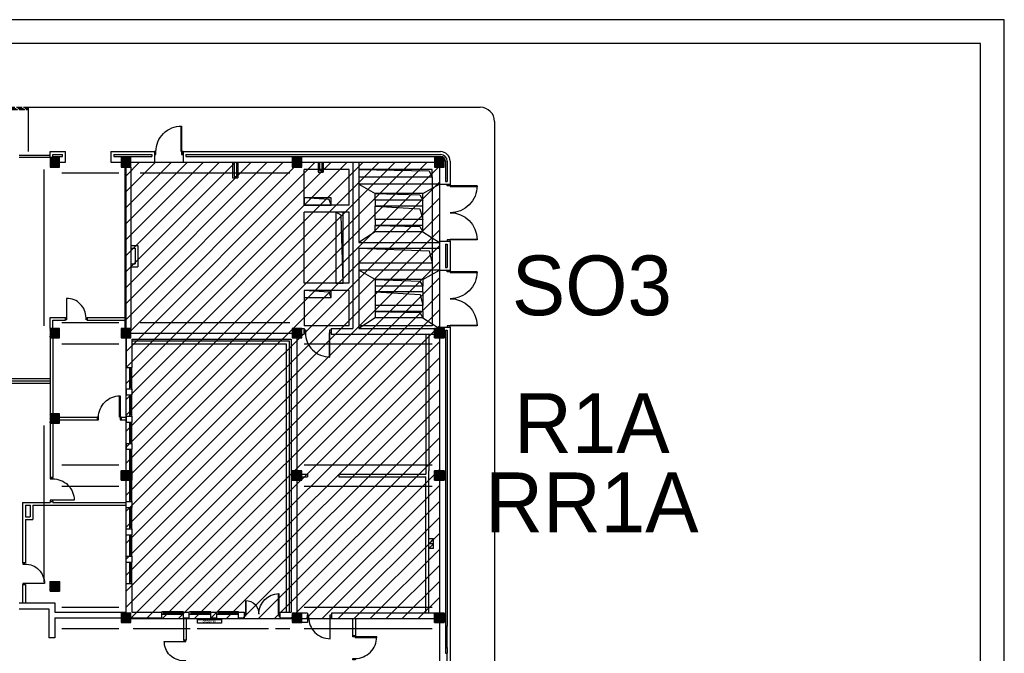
# Model space of a CAD drawing. Header units: millimetres. Extents: x 44889 to 52866, y -11417 to -4315.
# Tile 74 of 74: x 50792 to 52866, y -5651 to -4315. Entities that reach past the tile are written whole.
import ezdxf
from ezdxf.enums import TextEntityAlignment as Align

# ---------------------------------------------------------------- set-up
doc = ezdxf.new("R2010")
doc.units = ezdxf.units.MM
doc.linetypes.add('ACAD_ISO02W100', pattern=[15, 12, -3])
for name, color, linetype in [('ARLES_nr_obwodu_nierezerwowanego', 6, 'Continuous'), ('ARLES_osprzęt_elektryczny', 2, 'Continuous'), ('ARLES_ramka_wew', 10, 'Continuous'), ('ARLES_ramka_zew', 9, 'Continuous'), ('Podkład', 9, 'Continuous')]:
    doc.layers.add(name, color=color, linetype=linetype)
doc.layers.add('kreskowanie', color=9, linetype='Continuous', lineweight=18)
doc.layers.add('słupy gr0.7', color=9, linetype='Continuous', lineweight=35)
doc.styles.add('CG OMEGA', font='cgor45.TTF')
doc.styles.get("Standard").update_dxf_attribs({"font": 'arial.ttf', "height": 15})

# ---------------------------------------------------------------- blocks, each defined once
blk = doc.blocks.new('drzwi1.2')
at = {"layer": 'Podkład'}
for p, q in [((14551.1, 6563), (14551.1, 6568.4)), ((14551.1, 6568.4), (14560.5, 6568.4)), ((14645.5, 6563), (14551.1, 6563)), ((14560.5, 6568.4), (14560.5, 6561.1)), ((14560.5, 6561.1), (14645.5, 6561.1)), ((14617.1, 6422.4), (14551.1, 6422.4)), ((14551.1, 6417.4), (14560.5, 6417.4)), ((14560.5, 6424.7), (14617, 6424.7)), ((14560.5, 6417.4), (14560.5, 6424.7))]:
    blk.add_line(p, q, dxfattribs=at)
for centre, radius, start, end in [((14560.5, 6563.7), 85, 270, 359.5423), ((14559, 6420.6), 58.1, 1.7987, 89.98)]:
    blk.add_arc(centre, radius, start, end, dxfattribs=at)
blk = doc.blocks.new('34TY')
at = {"layer": 'Podkład'}
blk.add_line((95.2, -109.5), (98.6, -113.1), dxfattribs=at)
at = {"layer": 'Podkład', "xscale": 0.9933774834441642, "yscale": 0.9933774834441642, "zscale": 0.9933774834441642, "rotation": 42.87014679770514}
blk.add_blockref('drzwi1.2', (-6158.1, -14619.4), dxfattribs=at)
blk = doc.blocks.new('słup 2')
at = {"layer": 'kreskowanie'}
h = blk.add_hatch(dxfattribs=at)
h.set_pattern_fill('ANSI36', color=256, style=0)
h.set_pattern_definition([(45, (-1340, -20), (1.683798, 6.173926), [7.9375, -1.5875, 0, -1.5875])])
h.paths.add_polyline_path([(20, -20), (20, 20), (-20, 20), (-20, -20)])
at = {"layer": 'słupy gr0.7'}
blk.add_lwpolyline([(-20, -20), (20, -20), (20, 20), (-20, 20)], close=True, dxfattribs=at)
blk = doc.blocks.new('d160')
at = {"layer": 'Podkład'}
for p, q in [((4.2, 80), (4.2, -4.2)), ((5.9, 4.2), (5.9, 80)), ((154.1, 4.2), (154.1, 80)), ((155.8, 80), (155.8, -4.2)), ((0, -4.2), (0, 4.2)), ((0, 4.2), (5.9, 4.2)), ((160, 4.2), (154.1, 4.2)), ((160, -4.2), (160, 4.2)), ((4.2, -4.2), (0, -4.2)), ((155.8, -4.2), (160, -4.2))]:
    blk.add_line(p, q, dxfattribs=at)
for centre, start, end in [((4.2, 4.2), 0, 90), ((155.8, 4.2), 89.9848, 180.0152)]:
    blk.add_arc(centre, 75.8, start, end, dxfattribs=at)

msp = doc.modelspace()

# ---------------------------------------------------------------- hatches: boundary and pattern name
at = {"layer": 'ARLES_osprzęt_elektryczny'}
h = msp.add_hatch(dxfattribs=at)
h.set_pattern_fill('ANSI31', color=2, scale=7.5, style=0)
h.set_pattern_definition([(45, (45671.425, 214.937), (-16.83798, 16.83798), [])])
h.paths.add_polyline_path([(51676.02, -5578.63), (51016.02, -5578.63), (51016.02, -4616.13), (51676.02, -4616.13)])
at = {"layer": 'Podkład'}
h = msp.add_hatch(dxfattribs=at)
h.set_pattern_fill('ANSI36', color=256, scale=0.5, style=0)
h.set_pattern_definition([(45, (50196.0162, -4626.1265), (0.841899, 3.086963), [3.96875, -0.79375, 0, -0.79375])])
h.paths.add_polyline_path([(50876.02, -4626.13), (50876.02, -4606.13), (50856.02, -4606.13), (50856.02, -4626.13)])
h = msp.add_hatch(dxfattribs=at)
h.set_pattern_fill('ANSI36', color=256, scale=0.5, style=0)
h.set_pattern_definition([(45, (50346.0162, -4626.1265), (0.841899, 3.086963), [3.96875, -0.79375, 0, -0.79375])])
h.paths.add_polyline_path([(51026.02, -4626.13), (51026.02, -4606.13), (51006.02, -4606.13), (51006.02, -4626.13)])
h = msp.add_hatch(dxfattribs=at)
h.set_pattern_fill('ANSI36', color=256, scale=0.5, style=0)
h.set_pattern_definition([(45, (50706.0162, -4626.1265), (0.841899, 3.086963), [3.96875, -0.79375, 0, -0.79375])])
h.paths.add_polyline_path([(51386.02, -4626.13), (51386.02, -4606.13), (51366.02, -4606.13), (51366.02, -4626.13)])
h = msp.add_hatch(dxfattribs=at)
h.set_pattern_fill('ANSI36', color=256, scale=0.5, style=0)
h.set_pattern_definition([(45, (51006.0162, -4626.1265), (0.841899, 3.086963), [3.96875, -0.79375, 0, -0.79375])])
h.paths.add_polyline_path([(51686.02, -4626.13), (51686.02, -4606.13), (51666.02, -4606.13), (51666.02, -4626.13)])
h = msp.add_hatch(dxfattribs=at)
h.set_pattern_fill('ANSI36', color=256, scale=0.5, style=0)
h.set_pattern_definition([(45, (50196.0162, -4986.1265), (0.841899, 3.086963), [3.96875, -0.79375, 0, -0.79375])])
h.paths.add_polyline_path([(50876.02, -4986.13), (50876.02, -4966.13), (50856.02, -4966.13), (50856.02, -4986.13)])
h = msp.add_hatch(dxfattribs=at)
h.set_pattern_fill('ANSI36', color=256, scale=0.5, style=0)
h.set_pattern_definition([(45, (50346.0162, -4986.1265), (0.841899, 3.086963), [3.96875, -0.79375, 0, -0.79375])])
h.paths.add_polyline_path([(51026.02, -4986.13), (51026.02, -4966.13), (51006.02, -4966.13), (51006.02, -4986.13)])
h = msp.add_hatch(dxfattribs=at)
h.set_pattern_fill('ANSI36', color=256, scale=0.5, style=0)
h.set_pattern_definition([(45, (50706.0162, -4986.1265), (0.841899, 3.086963), [3.96875, -0.79375, 0, -0.79375])])
h.paths.add_polyline_path([(51386.02, -4986.13), (51386.02, -4966.13), (51366.02, -4966.13), (51366.02, -4986.13)])
h = msp.add_hatch(dxfattribs=at)
h.set_pattern_fill('ANSI36', color=256, scale=0.5, style=0)
h.set_pattern_definition([(45, (50196.0162, -5166.1265), (0.841899, 3.086963), [3.96875, -0.79375, 0, -0.79375])])
h.paths.add_polyline_path([(50876.02, -5166.13), (50876.02, -5146.13), (50856.02, -5146.13), (50856.02, -5166.13)])
h = msp.add_hatch(dxfattribs=at)
h.set_pattern_fill('ANSI36', color=256, scale=0.5, style=0)
h.set_pattern_definition([(45, (50706.0162, -5286.1265), (0.841899, 3.086963), [3.96875, -0.79375, 0, -0.79375])])
h.paths.add_polyline_path([(51386.02, -5286.13), (51386.02, -5266.13), (51366.02, -5266.13), (51366.02, -5286.13)])
h = msp.add_hatch(dxfattribs=at)
h.set_pattern_fill('ANSI36', color=256, scale=0.5, style=0)
h.set_pattern_definition([(45, (50346.0162, -5586.1265), (0.841899, 3.086963), [3.96875, -0.79375, 0, -0.79375])])
h.paths.add_polyline_path([(51026.02, -5586.13), (51026.02, -5566.13), (51006.02, -5566.13), (51006.02, -5586.13)])
h = msp.add_hatch(dxfattribs=at)
h.set_pattern_fill('ANSI36', color=256, scale=0.5, style=0)
h.set_pattern_definition([(45, (50706.0162, -5586.1265), (0.841899, 3.086963), [3.96875, -0.79375, 0, -0.79375])])
h.paths.add_polyline_path([(51386.02, -5586.13), (51386.02, -5566.13), (51366.02, -5566.13), (51366.02, -5586.13)])

# ---------------------------------------------------------------- linework, layer by layer
at = {"layer": 'ARLES_osprzęt_elektryczny'}
for p, q in [((51016.02, -4616.13), (51676.02, -4616.13)), ((51016.02, -5578.63), (51016.02, -4616.13)), ((51676.02, -4616.13), (51676.02, -5578.63)), ((51676.02, -5578.63), (51016.02, -5578.63))]:
    msp.add_line(p, q, dxfattribs=at)
at = {"layer": 'ARLES_ramka_wew', "linetype": 'Continuous'}
msp.add_lwpolyline([(52815.71, -4365.45), (44938.58, -4365.45), (44938.58, -8496.66), (45088.58, -8496.66), (45088.58, -11366.66), (52815.71, -11366.66)], close=True, dxfattribs=at)
at = {"layer": 'ARLES_ramka_zew'}
msp.add_lwpolyline([(44888.58, -11416.66), (52865.71, -11416.66), (52865.71, -4315.45), (44888.58, -4315.45)], close=True, dxfattribs=at)
at = {"layer": 'Podkład', "linetype": 'ACAD_ISO02W100'}
for p, q in [((50455.02, -4500.13), (50810.02, -4500.13)), ((50457.82, -4502.63), (50810.02, -4502.63)), ((50460.62, -4505.13), (50810.02, -4505.13))]:
    msp.add_line(p, q, dxfattribs=at)
at = {"layer": 'Podkład'}
for p, q in [((50810.02, -4500.13), (51762.02, -4500.13)), ((50810.02, -4500.13), (50810.02, -4593.63)), ((51792.02, -4530.13), (51792.02, -6293.68)), ((50791.02, -4601.13), (50856.02, -4601.13)), ((50856.02, -4593.63), (50888.52, -4593.63)), ((50856.02, -4606.13), (50856.02, -4593.63)), ((50862.02, -4599.63), (50882.52, -4599.63)), ((50862.02, -4603.63), (50862.02, -4599.63)), ((50882.52, -4603.63), (50882.52, -4599.63)), ((50888.52, -4616.13), (50888.52, -4593.63)), ((50984.02, -4593.63), (50984.02, -4616.13)), ((50984.02, -4593.63), (51076.02, -4593.63)), ((50990.02, -4599.63), (51070.02, -4599.63)), ((50990.02, -4599.63), (50990.02, -4603.63)), ((51070.02, -4599.63), (51070.02, -4603.63)), ((51076.02, -4593.63), (51076.02, -4616.13)), ((51136.02, -4593.63), (51136.02, -4616.13)), ((51136.02, -4593.63), (51678.52, -4593.63)), ((51142.02, -4599.63), (51678.52, -4599.63)), ((51142.02, -4599.63), (51142.02, -4603.63)), ((50856.02, -4606.13), (50791.02, -4606.13)), ((50862.02, -4603.63), (50882.52, -4603.63)), ((50876.02, -4616.13), (50888.52, -4616.13)), ((50984.02, -4616.13), (51006.02, -4616.13)), ((50990.02, -4603.63), (51070.02, -4603.63)), ((51026.02, -4616.13), (51076.02, -4616.13)), ((51136.02, -4616.13), (51366.02, -4616.13)), ((51142.02, -4603.63), (51678.52, -4603.63)), ((51240.52, -4616.13), (51240.52, -4649.13)), ((51243.52, -4616.13), (51243.52, -4646.13)), ((51248.52, -4616.13), (51248.52, -4646.13)), ((51251.52, -4616.13), (51251.52, -4649.13)), ((51386.02, -4616.13), (51493.52, -4616.13)), ((51420.52, -4616.13), (51420.52, -4636.63)), ((51423.52, -4616.13), (51423.52, -4633.63)), ((51428.52, -4616.13), (51428.52, -4633.63)), ((51431.52, -4616.13), (51431.52, -4636.63)), ((51493.52, -4616.13), (51493.52, -4966.13)), ((51506.02, -4616.13), (51506.02, -4784.88)), ((51506.02, -4616.13), (51666.02, -4616.13)), ((51688.52, -4613.63), (51688.52, -4656.38)), ((51692.52, -4613.63), (51692.52, -4656.38)), ((51698.52, -4613.63), (51698.52, -4662.38)), ((50843.52, -4961.13), (50843.52, -4631.13)), ((50881.02, -4638.63), (51001.02, -4638.63)), ((51013.52, -4626.13), (51013.52, -4966.13)), ((51026.02, -4626.13), (51026.02, -4966.13)), ((51046.02, -4638.63), (51361.02, -4638.63)), ((51391.02, -4706.13), (51391.02, -4631.13)), ((51486.02, -4631.13), (51391.02, -4631.13)), ((51420.52, -4636.63), (51431.52, -4636.63)), ((51423.52, -4633.63), (51428.52, -4633.63)), ((51486.02, -4706.13), (51486.02, -4631.13)), ((51661.02, -4631.13), (51506.02, -4631.13)), ((51506.02, -4631.13), (51654.68, -4634.21)), ((51654.68, -4634.21), (51661.02, -4647.63)), ((51661.02, -4647.63), (51661.02, -4631.13)), ((51676.02, -4626.13), (51676.02, -4662.38)), ((51240.52, -4649.13), (51251.52, -4649.13)), ((51243.52, -4646.13), (51248.52, -4646.13)), ((51661.02, -4647.63), (51506.02, -4647.63)), ((51506.02, -4662.38), (51541.02, -4682.13)), ((51676.02, -4662.38), (51506.02, -4662.38)), ((51641.02, -4682.13), (51676.02, -4662.38)), ((51661.02, -4647.63), (51661.02, -4797.38)), ((51676.02, -4662.38), (51698.52, -4662.38)), ((51688.52, -4656.38), (51692.52, -4656.38)), ((51541.02, -4695.88), (51541.02, -4682.13)), ((51541.02, -4682.13), (51634.92, -4684.95)), ((51641.02, -4682.13), (51541.02, -4682.13)), ((51634.92, -4684.95), (51641.02, -4695.88)), ((51641.02, -4695.88), (51641.02, -4682.13)), ((51486.02, -4706.13), (51391.02, -4706.13)), ((51541.02, -4695.88), (51541.02, -4708.38)), ((51641.02, -4695.88), (51541.02, -4695.88)), ((51641.02, -4708.38), (51641.02, -4695.88)), ((51391.02, -4871.13), (51391.02, -4721.13)), ((51486.02, -4721.13), (51391.02, -4721.13)), ((51486.02, -4871.13), (51486.02, -4721.13)), ((51541.02, -4736.88), (51541.02, -4708.38)), ((51541.02, -4708.38), (51634.96, -4714.09)), ((51641.02, -4708.38), (51541.02, -4708.38)), ((51634.96, -4714.09), (51641.02, -4736.88)), ((51641.02, -4736.88), (51641.02, -4708.38)), ((51541.02, -4736.88), (51541.02, -4749.38)), ((51641.02, -4736.88), (51541.02, -4736.88)), ((51641.02, -4749.38), (51641.02, -4736.88)), ((51541.02, -4762.88), (51506.02, -4784.88)), ((51541.02, -4762.88), (51541.02, -4749.38)), ((51541.02, -4749.38), (51634.98, -4751.58)), ((51641.02, -4749.38), (51541.02, -4749.38)), ((51641.02, -4762.88), (51541.02, -4762.88)), ((51634.98, -4751.58), (51641.02, -4762.88)), ((51641.02, -4762.88), (51641.02, -4749.38)), ((51641.02, -4762.88), (51676.02, -4784.88)), ((51506.02, -4784.88), (51676.02, -4784.88)), ((51676.02, -4782.38), (51698.52, -4782.38)), ((51676.02, -4782.38), (51676.02, -4784.88)), ((51688.52, -4788.38), (51688.52, -4837.63)), ((51688.52, -4788.38), (51692.52, -4788.38)), ((51692.52, -4788.38), (51692.52, -4837.63)), ((51698.52, -4782.38), (51698.52, -4843.63)), ((51026.02, -4791.13), (51041.02, -4791.13)), ((51026.02, -4797.13), (51035.02, -4797.13)), ((51035.02, -4797.13), (51035.02, -4830.13)), ((51041.02, -4791.13), (51041.02, -4836.13)), ((51506.02, -4797.38), (51676.02, -4797.38)), ((51506.02, -4797.38), (51506.02, -4966.13)), ((51506.02, -4797.38), (51654.59, -4802.81)), ((51654.59, -4802.81), (51661.02, -4828.63)), ((51661.02, -4797.38), (51661.02, -4961.13)), ((51676.02, -4797.38), (51676.02, -4843.63)), ((51026.02, -4830.13), (51035.02, -4830.13)), ((51661.02, -4828.63), (51506.02, -4828.63)), ((51026.02, -4836.13), (51041.02, -4836.13)), ((51541.02, -4863.13), (51506.02, -4843.63)), ((51676.02, -4843.63), (51506.02, -4843.63)), ((51641.02, -4863.13), (51676.02, -4843.63)), ((51676.02, -4843.63), (51698.52, -4843.63)), ((51688.52, -4837.63), (51692.52, -4837.63)), ((51486.02, -4871.13), (51391.02, -4871.13)), ((51541.02, -4863.13), (51541.02, -4876.88)), ((51541.02, -4863.13), (51634.99, -4866.72)), ((51641.02, -4863.13), (51541.02, -4863.13)), ((51634.99, -4866.72), (51641.02, -4876.88)), ((51641.02, -4863.13), (51641.02, -4876.88)), ((51486.02, -4886.13), (51391.02, -4886.13)), ((51391.02, -4886.13), (51391.02, -4961.13)), ((51486.02, -4961.13), (51486.02, -4886.13)), ((51541.02, -4876.88), (51541.02, -4889.38)), ((51641.02, -4876.88), (51541.02, -4876.88)), ((51541.02, -4889.38), (51541.02, -4917.88)), ((51541.02, -4889.38), (51635.31, -4895.01)), ((51641.02, -4889.38), (51541.02, -4889.38)), ((51641.02, -4889.38), (51641.02, -4876.88)), ((51641.02, -4889.38), (51641.02, -4917.88)), ((51635.31, -4895.01), (51641.02, -4917.88)), ((51541.02, -4917.88), (51541.02, -4930.38)), ((51641.02, -4917.88), (51541.02, -4917.88)), ((51541.02, -4930.38), (51541.02, -4944.13)), ((51541.02, -4930.38), (51635.08, -4932.97)), ((51641.02, -4930.38), (51541.02, -4930.38)), ((51635.08, -4932.97), (51641.02, -4944.13)), ((51641.02, -4930.38), (51641.02, -4917.88)), ((51641.02, -4930.38), (51641.02, -4944.13)), ((50856.02, -4943.13), (50888.52, -4943.13)), ((50856.02, -4966.13), (50856.02, -4943.13)), ((50862.02, -4949.13), (50888.52, -4949.13)), ((50862.02, -4966.13), (50862.02, -4949.13)), ((50881.02, -4953.63), (51001.02, -4953.63)), ((50888.52, -4949.13), (50888.52, -4943.13)), ((50934.02, -4949.13), (50934.02, -4943.13)), ((50934.02, -4943.13), (51013.52, -4943.13)), ((50934.02, -4949.13), (51013.52, -4949.13)), ((51046.02, -4953.63), (51361.02, -4953.63)), ((51541.02, -4944.13), (51506.02, -4966.13)), ((51641.02, -4944.13), (51541.02, -4944.13)), ((51641.02, -4944.13), (51676.02, -4966.13)), ((51026.02, -4976.13), (51366.02, -4976.13)), ((51386.02, -4966.13), (51391.02, -4966.13)), ((51486.02, -4961.13), (51391.02, -4961.13)), ((51391.02, -4966.13), (51391.02, -4978.63)), ((51448.02, -4966.13), (51448.02, -4978.63)), ((51448.02, -4966.13), (51493.52, -4966.13)), ((51661.02, -4961.13), (51506.02, -4961.13)), ((51506.02, -4966.13), (51666.02, -4966.13)), ((51676.02, -4963.63), (51698.52, -4963.63)), ((51676.02, -4963.63), (51676.02, -4966.13)), ((51688.52, -4969.63), (51688.52, -5593.63)), ((51688.52, -4969.63), (51692.52, -4969.63)), ((51692.52, -4969.63), (51692.52, -5593.63)), ((51698.52, -4963.63), (51698.52, -5938.63)), ((50856.02, -4986.13), (50856.02, -5146.13)), ((50862.02, -4986.13), (50862.02, -5146.13)), ((51016.02, -4986.13), (51016.02, -5048.63)), ((51028.52, -4988.63), (51363.52, -4988.63)), ((51028.52, -4988.63), (51028.52, -5048.63)), ((51028.52, -4992.63), (51359.52, -4992.63)), ((51359.52, -4992.63), (51359.52, -5564.13)), ((51363.52, -4988.63), (51363.52, -5564.13)), ((51376.02, -4986.13), (51376.02, -5266.13)), ((51386.02, -4978.63), (51391.02, -4978.63)), ((51448.02, -4978.63), (51666.02, -4978.63)), ((51647.52, -4978.63), (51647.52, -5273.13)), ((51653.52, -4978.63), (51653.52, -5266.13)), ((51676.02, -4986.13), (51676.02, -5266.13)), ((50881.02, -4998.63), (51001.02, -4998.63)), ((51028.52, -4998.63), (51353.52, -4998.63)), ((51353.52, -4998.63), (51353.52, -5564.13)), ((51391.02, -4998.63), (51661.02, -4998.63)), ((51016.02, -5048.63), (51028.52, -5048.63)), ((51023.52, -5048.63), (51023.52, -5093.63)), ((51028.52, -5051.13), (51023.52, -5051.13)), ((51026.02, -5091.13), (51026.02, -5051.13)), ((51028.52, -5093.63), (51028.52, -5048.63)), ((50707.02, -5071.63), (50856.02, -5071.63)), ((50707.02, -5076.63), (50856.02, -5076.63)), ((50707.02, -5081.63), (50856.02, -5081.63)), ((51016.02, -5093.63), (51028.52, -5093.63)), ((51016.02, -5093.63), (51016.02, -5106.13)), ((51028.52, -5091.13), (51023.52, -5091.13)), ((51028.52, -5093.63), (51028.52, -5106.13)), ((51016.02, -5106.13), (51028.52, -5106.13)), ((51023.52, -5106.13), (51023.52, -5151.13)), ((51028.52, -5108.63), (51023.52, -5108.63)), ((51026.02, -5148.63), (51026.02, -5108.63)), ((51028.52, -5151.13), (51028.52, -5106.13)), ((50876.02, -5153.13), (50955.52, -5153.13)), ((50876.02, -5159.13), (50955.52, -5159.13)), ((50955.52, -5153.13), (50955.52, -5159.13)), ((51006.02, -5153.13), (51006.02, -5159.13)), ((51006.02, -5153.13), (51016.02, -5153.13)), ((51006.02, -5159.13), (51016.02, -5159.13)), ((51016.02, -5151.13), (51028.52, -5151.13)), ((51016.02, -5151.13), (51016.02, -5163.63)), ((51028.52, -5148.63), (51023.52, -5148.63)), ((51028.52, -5151.13), (51028.52, -5163.63)), ((50843.52, -5501.13), (50843.52, -5171.13)), ((50856.02, -5166.13), (50856.02, -5280.63)), ((50862.02, -5166.13), (50862.02, -5280.63)), ((51016.02, -5163.63), (51028.52, -5163.63)), ((51023.52, -5163.63), (51023.52, -5208.63)), ((51028.52, -5166.13), (51023.52, -5166.13)), ((51026.02, -5206.13), (51026.02, -5166.13)), ((51028.52, -5208.63), (51028.52, -5163.63)), ((51016.02, -5208.63), (51028.52, -5208.63)), ((51016.02, -5208.63), (51016.02, -5221.13)), ((51016.02, -5221.13), (51028.52, -5221.13)), ((51028.52, -5206.13), (51023.52, -5206.13)), ((51023.52, -5221.13), (51023.52, -5266.13)), ((51028.52, -5223.63), (51023.52, -5223.63)), ((51026.02, -5263.63), (51026.02, -5223.63)), ((51028.52, -5208.63), (51028.52, -5221.13)), ((51028.52, -5266.13), (51028.52, -5221.13)), ((50881.02, -5253.63), (51001.02, -5253.63)), ((51028.52, -5263.63), (51023.52, -5263.63)), ((51026.02, -5266.13), (51028.52, -5266.13)), ((51028.52, -5266.13), (51028.52, -5286.13)), ((51391.02, -5253.63), (51661.02, -5253.63)), ((51653.52, -5566.13), (51653.52, -5266.13)), ((50856.02, -5280.63), (50862.02, -5280.63)), ((51023.52, -5286.13), (51023.52, -5331.13)), ((51026.02, -5286.13), (51028.52, -5286.13)), ((51028.52, -5331.13), (51028.52, -5286.13)), ((51376.02, -5286.13), (51376.02, -5566.13)), ((51386.02, -5273.13), (51398.52, -5273.13)), ((51386.02, -5279.13), (51398.52, -5279.13)), ((51398.52, -5273.13), (51398.52, -5279.13)), ((51464.02, -5273.13), (51464.02, -5279.13)), ((51464.02, -5273.13), (51647.52, -5273.13)), ((51464.02, -5279.13), (51647.52, -5279.13)), ((51647.52, -5566.13), (51647.52, -5279.13)), ((51676.02, -5286.13), (51676.02, -5566.13)), ((50881.02, -5298.63), (51001.02, -5298.63)), ((51028.52, -5288.63), (51023.52, -5288.63)), ((51026.02, -5328.63), (51026.02, -5288.63)), ((51391.02, -5298.63), (51661.02, -5298.63)), ((51028.52, -5328.63), (51023.52, -5328.63)), ((50798.02, -5333.13), (50856.02, -5333.13)), ((50798.02, -5333.13), (50798.02, -5460.63)), ((50804.02, -5339.13), (50814.02, -5339.13)), ((50804.02, -5339.13), (50804.02, -5363.13)), ((50814.02, -5339.13), (50814.02, -5363.13)), ((50820.02, -5339.13), (50820.02, -5369.13)), ((50820.02, -5339.13), (51016.02, -5339.13)), ((50856.02, -5331.13), (50862.02, -5331.13)), ((50856.02, -5331.13), (50856.02, -5333.13)), ((50862.02, -5331.13), (50862.02, -5333.13)), ((50862.02, -5333.13), (51016.02, -5333.13)), ((51016.02, -5331.13), (51028.52, -5331.13)), ((51016.02, -5343.63), (51016.02, -5331.13)), ((51016.02, -5343.63), (51028.52, -5343.63)), ((51023.52, -5343.63), (51023.52, -5388.63)), ((51028.52, -5346.13), (51023.52, -5346.13)), ((51026.02, -5386.13), (51026.02, -5346.13)), ((51028.52, -5331.13), (51028.52, -5343.63)), ((51028.52, -5388.63), (51028.52, -5343.63)), ((50804.02, -5363.13), (50814.02, -5363.13)), ((50804.02, -5369.13), (50820.02, -5369.13)), ((50804.02, -5369.13), (50804.02, -5460.63)), ((51016.02, -5388.63), (51028.52, -5388.63)), ((51016.02, -5401.13), (51016.02, -5388.63)), ((51028.52, -5386.13), (51023.52, -5386.13)), ((51028.52, -5388.63), (51028.52, -5401.13)), ((51016.02, -5401.13), (51028.52, -5401.13)), ((51023.52, -5401.13), (51023.52, -5446.13)), ((51028.52, -5403.63), (51023.52, -5403.63)), ((51026.02, -5443.63), (51026.02, -5403.63)), ((51028.52, -5446.13), (51028.52, -5401.13)), ((51663.52, -5410.13), (51653.52, -5410.13)), ((51653.52, -5420.13), (51663.52, -5410.13)), ((51663.52, -5430.13), (51663.52, -5410.13)), ((51663.52, -5420.13), (51653.52, -5420.13)), ((51653.52, -5430.13), (51663.52, -5420.13)), ((51663.52, -5430.13), (51653.52, -5430.13)), ((51016.02, -5446.13), (51028.52, -5446.13)), ((51016.02, -5458.63), (51016.02, -5446.13)), ((51028.52, -5443.63), (51023.52, -5443.63)), ((51028.52, -5446.13), (51028.52, -5458.63)), ((50798.02, -5460.63), (50804.02, -5460.63)), ((51016.02, -5458.63), (51028.52, -5458.63)), ((51023.52, -5458.63), (51023.52, -5503.63)), ((51028.52, -5461.13), (51023.52, -5461.13)), ((51026.02, -5501.13), (51026.02, -5461.13)), ((51028.52, -5503.63), (51028.52, -5458.63)), ((50798.02, -5506.13), (50804.02, -5506.13)), ((50798.02, -5506.13), (50798.02, -5544.63)), ((50804.02, -5506.13), (50804.02, -5544.63)), ((51016.02, -5564.13), (51016.02, -5503.63)), ((51016.02, -5503.63), (51028.52, -5503.63)), ((51028.52, -5501.13), (51023.52, -5501.13)), ((51028.52, -5503.63), (51028.52, -5564.13)), ((50791.02, -5544.63), (50866.02, -5544.63)), ((50791.02, -5557.13), (50853.52, -5557.13)), ((50853.52, -5557.13), (50853.52, -5618.38)), ((50866.02, -5544.63), (50866.02, -5564.13)), ((50881.02, -5553.63), (51001.02, -5553.63)), ((51391.02, -5553.63), (51661.02, -5553.63)), ((50866.02, -5564.13), (51016.02, -5564.13)), ((50866.02, -5576.13), (51006.02, -5576.13)), ((50866.02, -5576.13), (50866.02, -5618.38)), ((51026.02, -5576.13), (51091.27, -5576.13)), ((51028.52, -5564.13), (51091.27, -5564.13)), ((51091.27, -5576.13), (51091.27, -5564.13)), ((51136.77, -5563.63), (51091.77, -5563.63)), ((51091.77, -5568.63), (51136.77, -5568.63)), ((51094.27, -5563.63), (51094.27, -5568.63)), ((51134.27, -5566.13), (51094.27, -5566.13)), ((51134.27, -5563.63), (51134.27, -5568.63)), ((51136.77, -5576.13), (51136.77, -5564.13)), ((51136.77, -5564.13), (51149.27, -5564.13)), ((51136.77, -5576.13), (51149.27, -5576.13)), ((51136.77, -5576.13), (51136.77, -5623.63)), ((51142.77, -5576.13), (51142.77, -5623.63)), ((51149.27, -5576.13), (51149.27, -5564.13)), ((51194.77, -5563.63), (51149.77, -5563.63)), ((51149.77, -5568.63), (51194.77, -5568.63)), ((51152.27, -5563.63), (51152.27, -5568.63)), ((51192.27, -5566.13), (51152.27, -5566.13)), ((51192.27, -5563.63), (51192.27, -5568.63)), ((51194.77, -5576.13), (51194.77, -5564.13)), ((51194.77, -5564.13), (51207.27, -5564.13)), ((51194.77, -5576.13), (51207.27, -5576.13)), ((51207.27, -5576.13), (51207.27, -5564.13)), ((51252.77, -5563.63), (51207.77, -5563.63)), ((51207.77, -5568.63), (51252.77, -5568.63)), ((51210.27, -5563.63), (51210.27, -5568.63)), ((51250.27, -5566.13), (51210.27, -5566.13)), ((51250.27, -5563.63), (51250.27, -5568.63)), ((51252.77, -5576.13), (51252.77, -5564.13)), ((51252.77, -5564.13), (51265.27, -5564.13)), ((51252.77, -5576.13), (51265.27, -5576.13)), ((51265.27, -5576.13), (51265.27, -5564.13)), ((51340.77, -5576.13), (51340.77, -5564.13)), ((51340.77, -5564.13), (51363.52, -5564.13)), ((51340.77, -5576.13), (51366.02, -5576.13)), ((51398.02, -5566.13), (51386.02, -5566.13)), ((51398.02, -5566.13), (51398.02, -5586.13)), ((51666.02, -5566.13), (51448.52, -5566.13)), ((51448.52, -5566.13), (51448.52, -5578.63)), ((50881.02, -5598.63), (51001.02, -5598.63)), ((51031.02, -5598.63), (51151.02, -5598.63)), ((51166.02, -5598.63), (51316.02, -5598.63)), ((51331.02, -5598.63), (51361.02, -5598.63)), ((51398.02, -5586.13), (51386.02, -5586.13)), ((51391.02, -5598.63), (51661.02, -5598.63)), ((51666.02, -5578.63), (51448.52, -5578.63)), ((51493.02, -5578.63), (51493.02, -5614.13)), ((51499.02, -5578.63), (51499.02, -5614.13)), ((51676.02, -5586.13), (51676.02, -5926.13)), ((51688.52, -5593.63), (51692.52, -5593.63)), ((51689.02, -5593.63), (51689.02, -5638.63)), ((51692.52, -5596.13), (51689.02, -5596.13)), ((51690.77, -5636.13), (51690.77, -5596.13)), ((51692.52, -5638.63), (51692.52, -5593.63)), ((50866.02, -5618.38), (50853.52, -5618.38)), ((51499.02, -5614.13), (51493.02, -5614.13)), ((51136.77, -5623.63), (51142.77, -5623.63)), ((51688.52, -5638.63), (51692.52, -5638.63)), ((51688.52, -5638.63), (51688.52, -5651.13)), ((51692.52, -5636.13), (51689.02, -5636.13)), ((51692.52, -5638.63), (51692.52, -5651.13)), ((51688.52, -5651.13), (51692.52, -5651.13)), ((51692.52, -5696.13), (51692.52, -5651.13))]:
    msp.add_line(p, q, dxfattribs=at)
for points in [[(51079.02, -4593.63), (51076.02, -4593.63), (51076.02, -4599.63), (51079.02, -4599.63), (51079.02, -4593.63, -0.4142136), (51133.02, -4539.63), (51133.02, -4599.63), (51136.02, -4599.63), (51136.02, -4593.63), (51131.82, -4593.63), (51131.82, -4539.63)], [(50931.74, -4943.85), (50934.02, -4943.85), (50934.02, -4948.4), (50931.74, -4948.4), (50931.74, -4943.85, 0.4142136), (50890.79, -4902.9), (50890.79, -4948.4), (50888.52, -4948.4), (50888.52, -4943.85), (50891.7, -4943.85), (50891.7, -4902.9)], [(51393.87, -4975.23), (51391.02, -4975.23), (51391.02, -4969.53), (51393.87, -4969.53), (51393.87, -4975.23, 0.4142136), (51445.17, -5026.53), (51445.17, -4969.53), (51448.02, -4969.53), (51448.02, -4975.23), (51444.03, -4975.23), (51444.03, -5026.53)], [(50958.04, -5153.6), (50955.52, -5153.6), (50955.52, -5158.65), (50958.04, -5158.65), (50958.04, -5153.6, -0.4142136), (51003.49, -5108.15), (51003.49, -5158.65), (51006.02, -5158.65), (51006.02, -5153.6), (51002.48, -5153.6), (51002.48, -5108.15)], [(50861.54, -5283.15), (50861.54, -5280.63), (50856.49, -5280.63), (50856.49, -5283.15), (50861.54, -5283.15, -0.4142136), (50906.99, -5328.6), (50856.49, -5328.6), (50856.49, -5331.13), (50861.54, -5331.13), (50861.54, -5327.59), (50906.99, -5327.59)], [(50803.29, -5462.9), (50803.29, -5460.63), (50798.74, -5460.63), (50798.74, -5462.9), (50803.29, -5462.9, -0.4142136), (50844.24, -5503.85), (50798.74, -5503.85), (50798.74, -5506.13), (50803.29, -5506.13), (50803.29, -5502.94), (50844.24, -5502.94)], [(51400.54, -5574.9), (51398.02, -5574.9), (51398.02, -5569.85), (51400.54, -5569.85), (51400.54, -5574.9, 0.4142136), (51445.99, -5620.35), (51445.99, -5569.85), (51448.52, -5569.85), (51448.52, -5574.9), (51444.98, -5574.9), (51444.98, -5620.35)], [(51498.54, -5662.1), (51498.54, -5664.63), (51493.49, -5664.63), (51493.49, -5662.1), (51498.54, -5662.1, 0.4142136), (51543.99, -5616.65), (51493.49, -5616.65), (51493.49, -5614.13), (51498.54, -5614.13), (51498.54, -5617.66), (51543.99, -5617.66)], [(51137.49, -5666.85), (51137.49, -5669.13), (51142.04, -5669.13), (51142.04, -5666.85), (51137.49, -5666.85, -0.4142136), (51096.54, -5625.9), (51142.04, -5625.9), (51142.04, -5623.63), (51137.49, -5623.63), (51137.49, -5626.81), (51096.54, -5626.81)]]:
    msp.add_lwpolyline(points, format="xyb", dxfattribs=at)
for points in [[(50856.02, -4626.13), (50876.02, -4626.13), (50876.02, -4606.13), (50856.02, -4606.13)], [(51006.02, -4626.13), (51026.02, -4626.13), (51026.02, -4606.13), (51006.02, -4606.13)], [(51366.02, -4626.13), (51386.02, -4626.13), (51386.02, -4606.13), (51366.02, -4606.13)], [(51666.02, -4626.13), (51686.02, -4626.13), (51686.02, -4606.13), (51666.02, -4606.13)], [(51448.02, -4691.13), (51391.02, -4691.13), (51391.02, -4706.13), (51448.02, -4706.13)], [(51473.02, -4871.13), (51473.02, -4721.13), (51458.02, -4721.13), (51458.02, -4871.13)], [(51448.02, -4886.13), (51391.02, -4886.13), (51391.02, -4901.13), (51448.02, -4901.13)], [(50856.02, -4986.13), (50876.02, -4986.13), (50876.02, -4966.13), (50856.02, -4966.13)], [(51006.02, -4986.13), (51026.02, -4986.13), (51026.02, -4966.13), (51006.02, -4966.13)], [(51366.02, -4986.13), (51386.02, -4986.13), (51386.02, -4966.13), (51366.02, -4966.13)], [(50856.02, -5166.13), (50876.02, -5166.13), (50876.02, -5146.13), (50856.02, -5146.13)], [(51366.02, -5286.13), (51386.02, -5286.13), (51386.02, -5266.13), (51366.02, -5266.13)], [(51006.02, -5586.13), (51026.02, -5586.13), (51026.02, -5566.13), (51006.02, -5566.13)], [(51366.02, -5586.13), (51386.02, -5586.13), (51386.02, -5566.13), (51366.02, -5566.13)], [(51166.77, -5580.13), (51216.77, -5580.13), (51216.77, -5587.63), (51166.77, -5587.63)]]:
    msp.add_lwpolyline(points, close=True, dxfattribs=at)
for points in [[(51448.02, -4706.13), (51443.8, -4694.74), (51391.02, -4691.13)], [(51473.02, -4871.13), (51469.3, -4727.47), (51458.02, -4721.13)], [(51448.02, -4901.13), (51443.8, -4889.74), (51391.02, -4886.13)]]:
    msp.add_lwpolyline(points, dxfattribs=at)
for centre, radius in [((51762.02, -4530.13), 30), ((51678.52, -4613.63), 20), ((51678.52, -4613.63), 14), ((51678.52, -4613.63), 10)]:
    msp.add_arc(centre, radius, 0, 90, dxfattribs=at)

# ---------------------------------------------------------------- block references
for name, p, xscale, yscale, zscale, rotation in [('d160', (51695.36, -4782.38), -0.7499999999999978, 0.7500000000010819, 0.7500000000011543, 270), ('d160', (51695.36, -4963.63), -0.7499999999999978, 0.7500000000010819, 0.7500000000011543, 270), ('34TY', (51340.77, -5570.13), -0.5033333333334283, 0.5033333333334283, 0.5033333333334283, 312.8701467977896)]:
    msp.add_blockref(name, p, dxfattribs=dict(at, xscale=xscale, yscale=yscale, zscale=zscale, rotation=rotation))
at = {"layer": 'Podkład', "xscale": 0.5, "yscale": 0.5, "zscale": 0.5}
for p in [(51676.02, -4976.13), (51016.02, -5276.13), (51676.02, -5276.13), (50866.02, -5510.09), (51676.02, -5576.13)]:
    msp.add_blockref('słup 2', p, dxfattribs=at)

# ---------------------------------------------------------------- texts
at = {"layer": 'ARLES_nr_obwodu_nierezerwowanego', "style": 'CG OMEGA'}
for s, p in [('SO3', (51997.13, -4938.54)), ('R1A', (51997.13, -5228.81)), ('RR1A', (51997.13, -5395.89))]:
    msp.add_text(s, height=126, dxfattribs=at).set_placement(p, align=Align.CENTER)
at = {"layer": 'Podkład', "insert": (51191.77, -5583.88), "char_height": 6, "width": 50, "attachment_point": 5}
msp.add_mtext('grzejnik', dxfattribs=at)

doc.saveas('drawing.dxf')
